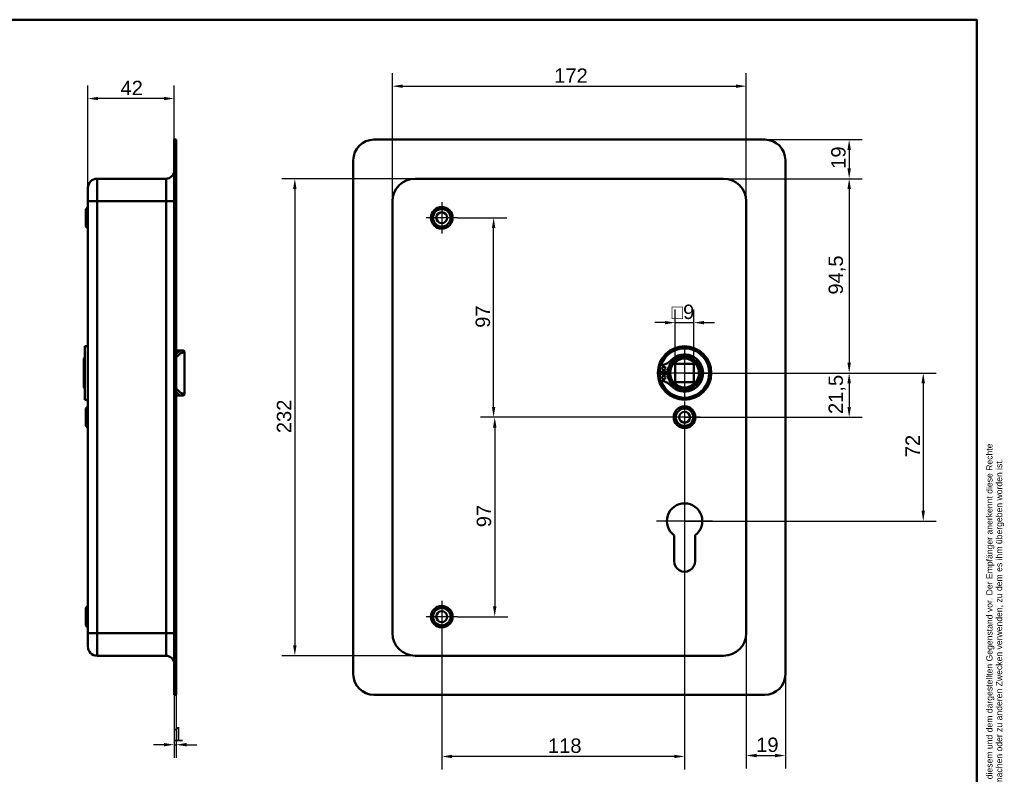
# Model space of a CAD drawing. Header units: millimetres. Extents: x 20 to 833, y 20 to 574.
# Tile 4 of 4: x 355 to 833, y 207 to 574. Entities that reach past the tile are written whole.
import ezdxf
from ezdxf.enums import TextEntityAlignment as Align

# ---------------------------------------------------------------- set-up
doc = ezdxf.new("R2010")
doc.units = ezdxf.units.MM
doc.header["$LTSCALE"] = 2
for name, color, linetype, lineweight in [('Bemaßungen(DIN)', 7, 'Continuous', 25), ('Mittelpunktmarkierung(DIN)', 7, 'Continuous', 25), ('Sichtbare Kanten(DIN)', 7, 'Continuous', 50), ('Sichtbare tangentiale Kanten(DIN)', 7, 'Continuous', 50), ('Skizziergeometrie(DIN)', 7, 'Continuous', 50), ('Skizzierlinie(DIN)', 7, 'Continuous', 25), ('Symbole(DIN)', 7, 'Continuous', 25)]:
    doc.layers.add(name, color=color, linetype=linetype, lineweight=lineweight)
doc.styles.add('Aktuell-DIN', font='arial.ttf')
doc.styles.add('STANDARD-DIN~0', font='arial.ttf')
doc.styles.add('Textstil10', font='arial.ttf')
doc.styles.add('Textstil41', font='arial.ttf', dxfattribs={"width": 0.8})
doc.styles.add('Textstil83', font='arial.ttf', dxfattribs={"width": 0.8})
doc.dimstyles.new('CAD-LAN', dxfattribs={"dimscale": 2, "dimtxt": 3.5, "dimasz": 2.5, "dimexe": 3.175, "dimexo": 0, "dimgap": 0.8, "dimtad": 1, "dimrnd": 1e-08, "dimtxsty": 'STANDARD-DIN~0', "dimcen": 0.09, "dimdle": 10, "dimclrd": 250, "dimclre": 250, "dimclrt": 250, "dimadec": 0, "dimazin": 2, "dimtfac": 1, "dimtmove": 0, "dimatfit": 3, "dimfxl": 1, "dimtolj": 1, "dimtzin": 0, "dimlwd": 25, "dimlwe": 25, "dimarcsym": 0})

# ---------------------------------------------------------------- blocks, each defined once
blk = doc.blocks.new('Ränder Standardrahmen')
at = {"layer": 'Skizziergeometrie(DIN)', "flags": 128}
blk.add_lwpolyline([(10, 10), (10, 287), (410, 287), (410, 10), (10, 10)], dxfattribs=at)
blk = doc.blocks.new('Schriftfelder Heusser')
at = {"layer": 'Skizziergeometrie(DIN)'}
for p, q in [((101, 229.92), (101, 236.92)), ((101, 236.92), (291, 236.92)), ((111, 229.92), (111, 236.92)), ((123, 229.92), (123, 236.92)), ((232, 229.92), (232, 236.92)), ((256, 229.92), (256, 236.92)), ((291, 236.92), (291, 229.92)), ((101, 191.42), (101, 229.92)), ((101, 229.92), (291, 229.92)), ((111, 229.92), (111, 221.42)), ((123, 229.92), (123, 221.42)), ((232, 229.92), (232, 221.42)), ((256, 229.92), (256, 221.42)), ((291, 229.92), (291, 191.42)), ((101, 221.42), (291, 221.42)), ((150, 221.42), (150, 204.42)), ((198.85, 221.42), (198.85, 204.42)), ((216.35, 221.42), (216.35, 204.42)), ((238.35, 221.42), (238.35, 204.42)), ((278, 221.42), (278, 191.42)), ((278, 208.67), (291, 208.67)), ((101, 204.42), (291, 204.42)), ((142, 204.42), (142, 191.42)), ((236, 204.42), (236, 191.42)), ((278, 200.17), (291, 200.17)), ((291, 191.42), (101, 191.42))]:
    blk.add_line(p, q, dxfattribs=at)
at = {"layer": 'Skizzierlinie(DIN)'}
for p, q in [((113.5, 221.42), (113.5, 204.42)), ((118, 221.42), (118, 204.42)), ((162.35, 221.42), (162.35, 204.42)), ((166.85, 221.42), (166.85, 204.42)), ((113.5, 217.17), (150, 217.17)), ((162.35, 217.17), (278, 217.17)), ((113.5, 212.92), (150, 212.92)), ((162.35, 212.92), (278, 212.92)), ((113.5, 208.67), (150, 208.67)), ((162.35, 208.67), (278, 208.67))]:
    blk.add_line(p, q, dxfattribs=at)
for centre in [(115.75, 219.25), (164.6, 219.25), (115.75, 215.04), (164.6, 215.04), (115.75, 210.79), (164.6, 210.79), (115.75, 206.54), (164.6, 206.54)]:
    blk.add_circle(centre, 1.75, dxfattribs=at)
at = {"layer": 'Symbole(DIN)', "color": 7, "insert": (293.33, 191.7), "char_height": 1.5, "width": 182.3003, "attachment_point": 1, "rotation": 90, "line_spacing_factor": 0.944221, "style": 'Aktuell-DIN'}
blk.add_mtext('\\fArial|b0|i0;\\H1.5000;Die Schlossfabrik Heusser AG ist Eigentümerin dieses Dokumentes und behält sich alle Rechte an diesem und dem dargestellten Gegenstand vor. Der Empfänger anerkennt diese Rechte\\Pund wird das Dokument nicht ohne schriftliche Ermächtigung der Eigentümerin Dritten zugänglich machen oder zu anderen Zwecken verwenden, zu dem es ihm übergeben worden ist.\\P ', dxfattribs=at)
at = {"layer": 'Symbole(DIN)', "color": 179, "true_color": 0x262659, "style": 'Aktuell-DIN'}
for s, insert, char_height, attachment_point in [('Material', (265.02, 225.62), 2.489, 5), ('Pos.', (106, 227), 2.489, 2), ('Menge', (117, 227), 2.489, 2), ('Benennung', (125.81, 225.38), 2.489, 4), ('B-Nummer', (234.74, 225.62), 2.489, 4), ('\\fArial|b0|i0;Gezeichnet', (200.05, 219.23), 2, 4), ('\\fArial|b0|i0;a', (115.81, 219.53), 2, 5), ('\\fArial|b0|i0;e', (164.54, 219.53), 2, 5), ('\\fArial|b0|i0;b', (115.75, 215), 2, 5), ('\\fArial|b0|i0;f', (164.55, 215.06), 2, 5), ('\\fArial|b0|i0;Freigegeben', (199.92, 216), 2, 1), ('\\fArial|b0|i0;c', (115.75, 211.01), 2, 5), ('\\fArial|b0|i0;g', (164.63, 211.05), 2, 5), ('\\fArial|b0|i0;Projekt', (200, 211.98), 2, 1), ('\\fArial|b0|i0;d', (115.76, 206.55), 2, 5), ('\\fArial|b0|i0;h', (164.55, 206.57), 2, 5), ('\\fArial|b0|i0;CAD-Nr.', (200, 207.5), 2, 1), ('\\fArial|b0|i0;\\H2.0000;Massstab', (284.39, 206.37), 2, 5), ('\\fArial|b0|i0;\\H2.0000;Baugruppe', (143.1, 203.73), 2, 1), ('\\fArial|b0|i0;Zeichnungs-Nr.', (237, 203.5), 2, 1), ('\\fArial|b0|i0;\\H2.5000;4853 Murgenthal', (113.33, 192.46), 2.5, 7)]:
    blk.add_mtext(s, dxfattribs=dict(at, insert=insert, char_height=char_height, attachment_point=attachment_point))
at = {"layer": 'Symbole(DIN)', "color": 179, "true_color": 0x262659, "attachment_point": 5, "style": 'Aktuell-DIN'}
for s, insert, char_height, width in [('Änd.', (107.21, 213), 2.489, 12.3494), ('Änd.', (156.12, 212.76), 2.489, 12.3494), ('\\fArial|b0|i0;Änderung', (284.51, 202.33), 2, 12.1143)]:
    blk.add_mtext(s, dxfattribs=dict(at, insert=insert, char_height=char_height, width=width))
at = {"layer": 'Symbole(DIN)', "color": 7, "insert": (143.1, 196.62), "char_height": 4.5, "width": 90.18, "attachment_point": 4, "style": 'Aktuell-DIN'}
blk.add_mtext('\\fArial|b0|i0;\\W0.90;\\H4.5000;Heusser-Muschel Serie 6  EN179', dxfattribs=at)
at = {"layer": 'Symbole(DIN)', "color": 179, "true_color": 0x262659, "style": 'Textstil10'}
blk.add_attdef('ERSTELLUNGSDATUM_001', (217.04, 218.29), '', height=2, dxfattribs=at)
at = {"layer": 'Symbole(DIN)', "color": 179, "true_color": 0x262659}
for tag, height, style, p in [('AUTOR', 2.49, 'Aktuell-DIN', (240.03, 219.26)), ('KONTROLLDATUM', 2, 'Textstil10', (217.42, 215.04)), ('KONTROLLIERT_VON', 2, 'Textstil10', (239.98, 215.05))]:
    blk.add_attdef(tag, text='', height=height, dxfattribs=dict(at, style=style)).set_placement(p, align=Align.MIDDLE_LEFT)
at = {"layer": 'Symbole(DIN)', "color": 7, "style": 'Textstil83', "width": 0.8}
blk.add_attdef('Anfänglicher_Ansichtsmaßstab_001', (281.57, 213.34), '', height=2.3, dxfattribs=at)
at = {"layer": 'Symbole(DIN)', "color": 179, "true_color": 0x262659, "style": 'Textstil10'}
blk.add_attdef('PROJEKT', text='', height=2, dxfattribs=at).set_placement((217.77, 209.72), align=Align.BOTTOM_LEFT)
at = {"layer": 'Symbole(DIN)', "color": 7, "style": 'Textstil41', "width": 0.8}
blk.add_attdef('STATUS', text='', height=5, dxfattribs=at).set_placement((284.53, 195.86), align=Align.MIDDLE_CENTER)
blk = doc.blocks.new('*D8')
at = {"layer": 'Bemaßungen(DIN)', "color": 250, "linetype": 'Continuous', "lineweight": 25, "true_color": 0x3f3f3f, "transparency": 16777216}
for p, q in [((697.01, 496.66), (764.36, 496.66)), ((758.01, 491.66), (758.01, 407.16)), ((678.01, 402.16), (764.36, 402.16))]:
    blk.add_line(p, q, dxfattribs=at)
at = {"layer": 'Bemaßungen(DIN)', "color": 250, "linetype": 'Continuous', "true_color": 0x3f3f3f, "transparency": 16777216}
for points in [[(757.17, 491.66), (758.84, 491.66), (758.01, 496.66)], [(757.17, 407.16), (758.84, 407.16), (758.01, 402.16)]]:
    blk.add_solid(points, dxfattribs=at)
at = {"layer": 'Defpoints', "color": 0, "linetype": 'Continuous', "transparency": 16777216}
for p in [(697.01, 496.66), (678.01, 402.16), (758.01, 402.16)]:
    blk.add_point(p, dxfattribs=at)
at = {"layer": 'Bemaßungen(DIN)', "color": 250, "linetype": 'Continuous', "lineweight": 25, "true_color": 0x3f3f3f, "transparency": 16777216, "insert": (747.99, 440.29), "char_height": 7, "attachment_point": 1, "rotation": 90, "style": 'STANDARD-DIN~0'}
blk.add_mtext('\\A1;94,5', dxfattribs=at)
blk = doc.blocks.new('*D9')
at = {"layer": 'Bemaßungen(DIN)', "color": 250, "linetype": 'Continuous', "lineweight": 25, "true_color": 0x3f3f3f, "transparency": 16777216}
for p, q in [((678.01, 402.16), (764.36, 402.16)), ((758.01, 397.16), (758.01, 385.66)), ((678.01, 380.66), (764.36, 380.66))]:
    blk.add_line(p, q, dxfattribs=at)
at = {"layer": 'Bemaßungen(DIN)', "color": 250, "linetype": 'Continuous', "true_color": 0x3f3f3f, "transparency": 16777216}
for points in [[(757.17, 397.16), (758.84, 397.16), (758.01, 402.16)], [(757.17, 385.66), (758.84, 385.66), (758.01, 380.66)]]:
    blk.add_solid(points, dxfattribs=at)
at = {"layer": 'Defpoints', "color": 0, "linetype": 'Continuous', "transparency": 16777216}
for p in [(678.01, 402.16), (678.01, 380.66), (758.01, 380.66)]:
    blk.add_point(p, dxfattribs=at)
at = {"layer": 'Bemaßungen(DIN)', "color": 250, "linetype": 'Continuous', "lineweight": 25, "true_color": 0x3f3f3f, "transparency": 16777216, "insert": (747.99, 382.23), "char_height": 7, "attachment_point": 1, "rotation": 90, "style": 'STANDARD-DIN~0'}
blk.add_mtext('\\A1;21,5', dxfattribs=at)
blk = doc.blocks.new('*D10')
at = {"layer": 'Bemaßungen(DIN)', "color": 250, "linetype": 'Continuous', "lineweight": 25, "true_color": 0x3f3f3f, "transparency": 16777216}
for p, q in [((678.01, 402.16), (800.36, 402.16)), ((794.01, 397.16), (794.01, 335.16)), ((678.01, 330.16), (800.36, 330.16))]:
    blk.add_line(p, q, dxfattribs=at)
at = {"layer": 'Bemaßungen(DIN)', "color": 250, "linetype": 'Continuous', "true_color": 0x3f3f3f, "transparency": 16777216}
for points in [[(793.17, 397.16), (794.84, 397.16), (794.01, 402.16)], [(793.17, 335.16), (794.84, 335.16), (794.01, 330.16)]]:
    blk.add_solid(points, dxfattribs=at)
at = {"layer": 'Defpoints', "color": 0, "linetype": 'Continuous', "transparency": 16777216}
for p in [(678.01, 402.16), (678.01, 330.16), (794.01, 330.16)]:
    blk.add_point(p, dxfattribs=at)
at = {"layer": 'Bemaßungen(DIN)', "color": 250, "linetype": 'Continuous', "lineweight": 25, "true_color": 0x3f3f3f, "transparency": 16777216, "insert": (785.38, 361.21), "char_height": 7, "attachment_point": 1, "rotation": 90, "style": 'STANDARD-DIN~0'}
blk.add_mtext('\\A1;72', dxfattribs=at)
blk = doc.blocks.new('*D11')
at = {"layer": 'Bemaßungen(DIN)', "color": 250, "linetype": 'Continuous', "lineweight": 25, "true_color": 0x3f3f3f, "transparency": 16777216}
for p, q in [((536.01, 485.66), (536.01, 548.01)), ((708.01, 485.66), (708.01, 548.01)), ((541.01, 541.66), (703.01, 541.66))]:
    blk.add_line(p, q, dxfattribs=at)
at = {"layer": 'Bemaßungen(DIN)', "color": 250, "linetype": 'Continuous', "true_color": 0x3f3f3f, "transparency": 16777216}
for points in [[(541.01, 542.49), (541.01, 540.83), (536.01, 541.66)], [(703.01, 542.49), (703.01, 540.83), (708.01, 541.66)]]:
    blk.add_solid(points, dxfattribs=at)
at = {"layer": 'Defpoints', "color": 0, "linetype": 'Continuous', "transparency": 16777216}
for p in [(708.01, 541.66), (536.01, 485.66), (708.01, 485.66)]:
    blk.add_point(p, dxfattribs=at)
at = {"layer": 'Bemaßungen(DIN)', "color": 250, "linetype": 'Continuous', "lineweight": 25, "true_color": 0x3f3f3f, "transparency": 16777216, "insert": (614.64, 550.29), "char_height": 7, "attachment_point": 1, "style": 'STANDARD-DIN~0'}
blk.add_mtext('\\A1;172', dxfattribs=at)
blk = doc.blocks.new('*D12')
at = {"layer": 'Bemaßungen(DIN)', "color": 250, "linetype": 'Continuous', "lineweight": 25, "true_color": 0x3f3f3f, "transparency": 16777216}
for p, q in [((547.01, 496.66), (482.23, 496.66)), ((488.58, 491.66), (488.58, 269.66)), ((547.01, 264.66), (482.23, 264.66))]:
    blk.add_line(p, q, dxfattribs=at)
at = {"layer": 'Bemaßungen(DIN)', "color": 250, "linetype": 'Continuous', "true_color": 0x3f3f3f, "transparency": 16777216}
for points in [[(487.75, 491.66), (489.41, 491.66), (488.58, 496.66)], [(487.75, 269.66), (489.41, 269.66), (488.58, 264.66)]]:
    blk.add_solid(points, dxfattribs=at)
at = {"layer": 'Defpoints', "color": 0, "linetype": 'Continuous', "transparency": 16777216}
for p in [(547.01, 496.66), (488.58, 264.66), (547.01, 264.66)]:
    blk.add_point(p, dxfattribs=at)
at = {"layer": 'Bemaßungen(DIN)', "color": 250, "linetype": 'Continuous', "lineweight": 25, "true_color": 0x3f3f3f, "transparency": 16777216, "insert": (479.83, 372.9), "char_height": 7, "attachment_point": 1, "rotation": 90, "style": 'STANDARD-DIN~0'}
blk.add_mtext('\\A1;232', dxfattribs=at)
blk = doc.blocks.new('*D13')
at = {"layer": 'Bemaßungen(DIN)', "color": 250, "linetype": 'Continuous', "lineweight": 25, "true_color": 0x3f3f3f, "transparency": 16777216}
for p, q in [((567.66, 477.66), (591.55, 477.66)), ((585.2, 385.66), (585.2, 472.66)), ((670.36, 380.66), (578.85, 380.66))]:
    blk.add_line(p, q, dxfattribs=at)
at = {"layer": 'Bemaßungen(DIN)', "color": 250, "linetype": 'Continuous', "true_color": 0x3f3f3f, "transparency": 16777216}
for points in [[(584.37, 472.66), (586.03, 472.66), (585.2, 477.66)], [(584.37, 385.66), (586.03, 385.66), (585.2, 380.66)]]:
    blk.add_solid(points, dxfattribs=at)
at = {"layer": 'Defpoints', "color": 0, "linetype": 'Continuous', "transparency": 16777216}
for p in [(567.66, 477.66), (585.2, 477.66), (670.36, 380.66)]:
    blk.add_point(p, dxfattribs=at)
at = {"layer": 'Bemaßungen(DIN)', "color": 250, "linetype": 'Continuous', "lineweight": 25, "true_color": 0x3f3f3f, "transparency": 16777216, "insert": (576.45, 424.15), "char_height": 7, "attachment_point": 1, "rotation": 90, "style": 'STANDARD-DIN~0'}
blk.add_mtext('\\A1;97', dxfattribs=at)
blk = doc.blocks.new('*D14')
at = {"layer": 'Bemaßungen(DIN)', "color": 250, "linetype": 'Continuous', "lineweight": 25, "true_color": 0x3f3f3f, "transparency": 16777216}
for p, q in [((678.01, 380.66), (579.39, 380.66)), ((585.74, 375.66), (585.74, 288.66)), ((567.66, 283.66), (592.09, 283.66))]:
    blk.add_line(p, q, dxfattribs=at)
at = {"layer": 'Bemaßungen(DIN)', "color": 250, "linetype": 'Continuous', "true_color": 0x3f3f3f, "transparency": 16777216}
for points in [[(584.91, 375.66), (586.58, 375.66), (585.74, 380.66)], [(584.91, 288.66), (586.58, 288.66), (585.74, 283.66)]]:
    blk.add_solid(points, dxfattribs=at)
at = {"layer": 'Defpoints', "color": 0, "linetype": 'Continuous', "transparency": 16777216}
for p in [(678.01, 380.66), (567.66, 283.66), (585.74, 283.66)]:
    blk.add_point(p, dxfattribs=at)
at = {"layer": 'Bemaßungen(DIN)', "color": 250, "linetype": 'Continuous', "lineweight": 25, "true_color": 0x3f3f3f, "transparency": 16777216, "insert": (576.99, 327.15), "char_height": 7, "attachment_point": 1, "rotation": 90, "style": 'STANDARD-DIN~0'}
blk.add_mtext('\\A1;97', dxfattribs=at)
blk = doc.blocks.new('*D15')
at = {"layer": 'Bemaßungen(DIN)', "color": 250, "linetype": 'Continuous', "lineweight": 25, "true_color": 0x3f3f3f, "transparency": 16777216}
for p, q in [((678.01, 373.01), (678.01, 209.31)), ((560.01, 276.01), (560.01, 209.31)), ((673.01, 215.66), (565.01, 215.66))]:
    blk.add_line(p, q, dxfattribs=at)
at = {"layer": 'Bemaßungen(DIN)', "color": 250, "linetype": 'Continuous', "true_color": 0x3f3f3f, "transparency": 16777216}
for points in [[(565.01, 216.49), (565.01, 214.83), (560.01, 215.66)], [(673.01, 216.49), (673.01, 214.83), (678.01, 215.66)]]:
    blk.add_solid(points, dxfattribs=at)
at = {"layer": 'Defpoints', "color": 0, "linetype": 'Continuous', "transparency": 16777216}
for p in [(678.01, 373.01), (560.01, 276.01), (560.01, 215.66)]:
    blk.add_point(p, dxfattribs=at)
at = {"layer": 'Bemaßungen(DIN)', "color": 250, "linetype": 'Continuous', "lineweight": 25, "true_color": 0x3f3f3f, "transparency": 16777216, "insert": (611.6, 224.41), "char_height": 7, "attachment_point": 1, "style": 'STANDARD-DIN~0'}
blk.add_mtext('\\A1;118', dxfattribs=at)
blk = doc.blocks.new('*D16')
at = {"layer": 'Bemaßungen(DIN)', "color": 250, "linetype": 'Continuous', "lineweight": 25, "true_color": 0x3f3f3f, "transparency": 16777216}
for p, q in [((708.01, 275.66), (708.01, 209.78)), ((727.01, 255.66), (727.01, 209.78)), ((713.01, 216.13), (722.01, 216.13))]:
    blk.add_line(p, q, dxfattribs=at)
at = {"layer": 'Bemaßungen(DIN)', "color": 250, "linetype": 'Continuous', "true_color": 0x3f3f3f, "transparency": 16777216}
for points in [[(713.01, 216.96), (713.01, 215.29), (708.01, 216.13)], [(722.01, 216.96), (722.01, 215.29), (727.01, 216.13)]]:
    blk.add_solid(points, dxfattribs=at)
at = {"layer": 'Defpoints', "color": 0, "linetype": 'Continuous', "transparency": 16777216}
for p in [(708.01, 275.66), (727.01, 255.66), (727.01, 216.13)]:
    blk.add_point(p, dxfattribs=at)
at = {"layer": 'Bemaßungen(DIN)', "color": 250, "linetype": 'Continuous', "lineweight": 25, "true_color": 0x3f3f3f, "transparency": 16777216, "insert": (712.82, 224.87), "char_height": 7, "attachment_point": 1, "style": 'STANDARD-DIN~0'}
blk.add_mtext('\\A1;19', dxfattribs=at)
blk = doc.blocks.new('*D17')
at = {"layer": 'Bemaßungen(DIN)', "color": 250, "linetype": 'Continuous', "lineweight": 25, "true_color": 0x3f3f3f, "transparency": 16777216}
for p, q in [((717.01, 515.66), (764.36, 515.66)), ((758.01, 510.66), (758.01, 501.66)), ((697.01, 496.66), (764.36, 496.66))]:
    blk.add_line(p, q, dxfattribs=at)
at = {"layer": 'Bemaßungen(DIN)', "color": 250, "linetype": 'Continuous', "true_color": 0x3f3f3f, "transparency": 16777216}
for points in [[(757.17, 510.66), (758.84, 510.66), (758.01, 515.66)], [(757.17, 501.66), (758.84, 501.66), (758.01, 496.66)]]:
    blk.add_solid(points, dxfattribs=at)
at = {"layer": 'Defpoints', "color": 0, "linetype": 'Continuous', "transparency": 16777216}
for p in [(717.01, 515.66), (697.01, 496.66), (758.01, 496.66)]:
    blk.add_point(p, dxfattribs=at)
at = {"layer": 'Bemaßungen(DIN)', "color": 250, "linetype": 'Continuous', "lineweight": 25, "true_color": 0x3f3f3f, "transparency": 16777216, "insert": (749.26, 501.47), "char_height": 7, "attachment_point": 1, "rotation": 90, "style": 'STANDARD-DIN~0'}
blk.add_mtext('\\A1;19', dxfattribs=at)
blk = doc.blocks.new('*D18')
at = {"layer": 'Bemaßungen(DIN)', "color": 250, "linetype": 'Continuous', "lineweight": 25, "true_color": 0x3f3f3f, "transparency": 16777216}
for p, q in [((673.51, 406.66), (673.51, 433.01)), ((682.51, 406.66), (682.51, 433.01)), ((668.51, 426.66), (663.51, 426.66)), ((673.51, 426.66), (682.51, 426.66)), ((687.51, 426.66), (692.51, 426.66))]:
    blk.add_line(p, q, dxfattribs=at)
at = {"layer": 'Bemaßungen(DIN)', "color": 250, "linetype": 'Continuous', "true_color": 0x3f3f3f, "transparency": 16777216}
for points in [[(668.51, 427.49), (668.51, 425.83), (673.51, 426.66)], [(687.51, 427.49), (687.51, 425.83), (682.51, 426.66)]]:
    blk.add_solid(points, dxfattribs=at)
at = {"layer": 'Defpoints', "color": 0, "linetype": 'Continuous', "transparency": 16777216}
for p in [(682.51, 426.66), (673.51, 406.66), (682.51, 406.66)]:
    blk.add_point(p, dxfattribs=at)
at = {"layer": 'Bemaßungen(DIN)', "color": 250, "linetype": 'Continuous', "lineweight": 25, "true_color": 0x3f3f3f, "transparency": 16777216, "insert": (671.63, 435.41), "char_height": 7, "attachment_point": 1, "style": 'STANDARD-DIN~0'}
blk.add_mtext('\\A1;\\fAIGDT|b0|i0;\\H7.0000;o\\fArial|b0|i0;\\H7.0000;9', dxfattribs=at)
blk = doc.blocks.new('*D19')
at = {"layer": 'Bemaßungen(DIN)', "color": 250, "linetype": 'Continuous', "lineweight": 25, "true_color": 0x3f3f3f, "transparency": 16777216}
for p, q in [((387.97, 492.16), (387.97, 542.01)), ((429.97, 515.66), (429.97, 542.01)), ((424.97, 535.66), (392.97, 535.66))]:
    blk.add_line(p, q, dxfattribs=at)
at = {"layer": 'Bemaßungen(DIN)', "color": 250, "linetype": 'Continuous', "true_color": 0x3f3f3f, "transparency": 16777216}
for points in [[(392.97, 536.49), (392.97, 534.83), (387.97, 535.66)], [(424.97, 536.49), (424.97, 534.83), (429.97, 535.66)]]:
    blk.add_solid(points, dxfattribs=at)
at = {"layer": 'Defpoints', "color": 0, "linetype": 'Continuous', "transparency": 16777216}
for p in [(387.97, 535.66), (429.97, 515.66), (387.97, 492.16)]:
    blk.add_point(p, dxfattribs=at)
at = {"layer": 'Bemaßungen(DIN)', "color": 250, "linetype": 'Continuous', "lineweight": 25, "true_color": 0x3f3f3f, "transparency": 16777216, "insert": (403.85, 544.29), "char_height": 7, "attachment_point": 1, "style": 'STANDARD-DIN~0'}
blk.add_mtext('\\A1;42', dxfattribs=at)
blk = doc.blocks.new('*D20')
at = {"layer": 'Bemaßungen(DIN)', "color": 250, "linetype": 'Continuous', "lineweight": 25, "true_color": 0x3f3f3f, "transparency": 16777216}
for p, q in [((429.97, 245.66), (429.97, 215.05)), ((430.97, 245.66), (430.97, 215.05)), ((424.97, 221.4), (419.97, 221.4)), ((429.97, 221.4), (430.97, 221.4)), ((435.97, 221.4), (440.97, 221.4))]:
    blk.add_line(p, q, dxfattribs=at)
at = {"layer": 'Bemaßungen(DIN)', "color": 250, "linetype": 'Continuous', "true_color": 0x3f3f3f, "transparency": 16777216}
for points in [[(424.97, 222.23), (424.97, 220.56), (429.97, 221.4)], [(435.97, 222.23), (435.97, 220.56), (430.97, 221.4)]]:
    blk.add_solid(points, dxfattribs=at)
at = {"layer": 'Defpoints', "color": 0, "linetype": 'Continuous', "transparency": 16777216}
for p in [(429.97, 245.66), (430.97, 245.66), (430.97, 221.4)]:
    blk.add_point(p, dxfattribs=at)
at = {"layer": 'Bemaßungen(DIN)', "color": 250, "linetype": 'Continuous', "lineweight": 25, "true_color": 0x3f3f3f, "transparency": 16777216, "insert": (429.18, 230.03), "char_height": 7, "attachment_point": 1, "style": 'STANDARD-DIN~0'}
blk.add_mtext('\\A1;1', dxfattribs=at)

msp = doc.modelspace()

# ---------------------------------------------------------------- linework, layer by layer
at = {"layer": 'Mittelpunktmarkierung(DIN)', "linetype": 'Continuous'}
for p, q in [((560.007, 485.309), (560.007, 470.009)), ((567.657, 477.659), (552.357, 477.659)), ((678.007, 414.159), (678.007, 390.159)), ((690.007, 402.159), (666.007, 402.159)), ((678.007, 388.309), (678.007, 373.009)), ((685.657, 380.659), (670.357, 380.659)), ((678.007, 343.759), (678.007, 320.159)), ((691.607, 330.159), (664.407, 330.159)), ((560.007, 291.309), (560.007, 276.009)), ((567.657, 283.659), (552.357, 283.659))]:
    msp.add_line(p, q, dxfattribs=at)
at = {"layer": 'Sichtbare Kanten(DIN)'}
for p, q in [((429.973, 505.659), (429.973, 515.659)), ((430.973, 515.659), (429.973, 515.659)), ((430.973, 515.659), (430.973, 505.659)), ((527.007, 515.659), (717.007, 515.659)), ((429.973, 505.659), (429.973, 255.659)), ((430.973, 505.659), (430.973, 255.659)), ((517.007, 255.659), (517.007, 505.659)), ((727.007, 505.659), (727.007, 255.659)), ((425.973, 496.659), (392.473, 496.659)), ((697.007, 496.659), (547.007, 496.659)), ((387.973, 485.659), (387.973, 492.159)), ((387.973, 485.659), (387.973, 275.659)), ((536.007, 485.659), (536.007, 275.659)), ((708.007, 275.659), (708.007, 485.659)), ((386.973, 481.909), (387.973, 482.909)), ((386.973, 473.409), (386.973, 481.909)), ((386.973, 473.409), (387.973, 472.409)), ((386.473, 415.159), (386.473, 389.159)), ((386.473, 415.159), (387.973, 415.159)), ((430.973, 413.159), (433.304, 413.159)), ((433.304, 413.159), (433.973, 413.159)), ((434.973, 392.159), (434.973, 412.159)), ((385.973, 409.159), (386.473, 409.659)), ((385.973, 395.159), (385.973, 409.159)), ((666.048, 402.776), (666.048, 405.8)), ((669.748, 402.776), (666.048, 402.776)), ((673.507, 397.659), (673.507, 406.659)), ((673.507, 406.659), (682.507, 406.659)), ((682.507, 406.659), (682.507, 397.659)), ((666.048, 401.543), (669.748, 401.543)), ((666.048, 398.519), (666.048, 401.543)), ((682.507, 397.659), (673.507, 397.659)), ((385.973, 395.159), (386.473, 394.659)), ((386.473, 389.159), (387.973, 389.159)), ((430.973, 391.159), (433.304, 391.159)), ((433.973, 391.159), (433.304, 391.159)), ((386.973, 384.909), (387.973, 385.909)), ((386.973, 376.409), (386.973, 384.909)), ((386.973, 376.409), (387.973, 375.409)), ((672.907, 310.654), (672.949, 323.203)), ((683.087, 323.22), (683.107, 310.645)), ((386.973, 287.909), (387.973, 288.909)), ((386.973, 279.409), (386.973, 287.909)), ((386.973, 279.409), (387.973, 278.409)), ((387.973, 269.159), (387.973, 275.659)), ((425.973, 264.659), (392.473, 264.659)), ((547.007, 264.659), (697.007, 264.659)), ((429.973, 245.659), (429.973, 255.659)), ((430.973, 255.659), (430.973, 245.659)), ((429.973, 245.659), (430.973, 245.659)), ((717.007, 245.659), (527.007, 245.659))]:
    msp.add_line(p, q, dxfattribs=at)
for centre, radius in [((560.007, 477.659), 5.25), ((560.007, 477.659), 4.25), ((560.007, 477.659), 2.65), ((678.007, 402.159), 13), ((678.007, 402.159), 12.5), ((678.007, 402.159), 8), ((678.007, 402.159), 7), ((667.898, 404.391), 0.85), ((667.898, 399.928), 0.85), ((678.007, 380.659), 5.25), ((678.007, 380.659), 4.25), ((678.007, 380.659), 2.65), ((560.007, 283.659), 5.25), ((560.007, 283.659), 4.25), ((560.007, 283.659), 2.65)]:
    msp.add_circle(centre, radius, dxfattribs=at)
for centre, radius, start, end in [((527.007, 505.659), 10, 90, 180), ((717.007, 505.659), 10, 0, 90), ((425.973, 500.659), 4, 270, 0), ((392.473, 492.159), 4.5, 90, 180), ((547.007, 485.659), 11, 90, 180), ((697.007, 485.659), 11, 0, 90), ((433.973, 412.159), 1, 0, 90), ((678.007, 402.159), 12, 198.17213, 161.82787), ((665.308, 414.482), 8.678, 274.96705, 315.8591), ((677.273, 402.159), 7.55, 125.6871, 175.31499), ((678.007, 402.159), 9.017, 224.1409, 135.8591), ((678.007, 402.159), 12, 175.21102, 184.78898), ((678.007, 402.159), 9, 176.0711, 183.9289), ((678.007, 402.159), 8.2, 153.63056, 206.36944), ((665.308, 389.836), 8.678, 44.1409, 85.03295), ((677.273, 402.159), 7.55, 184.68501, 234.3129), ((433.973, 392.159), 1, 270, 0), ((678.007, 330.159), 8.6, 306.20625, 233.98041), ((678.007, 310.636), 5.1, 179.80533, 0.09125), ((547.007, 275.659), 11, 180, 270), ((697.007, 275.659), 11, 270, 0), ((392.473, 269.159), 4.5, 180, 270), ((425.973, 260.659), 4, 0, 90), ((527.007, 255.659), 10, 180, 270), ((717.007, 255.659), 10, 270, 0)]:
    msp.add_arc(centre, radius, start, end, dxfattribs=at)
at = {"layer": 'Sichtbare tangentiale Kanten(DIN)'}
for p, q in [((429.973, 505.659), (430.973, 505.659)), ((392.473, 496.659), (392.473, 485.659)), ((425.973, 485.659), (425.973, 496.659)), ((392.473, 485.659), (387.973, 485.659)), ((392.473, 275.659), (392.473, 485.659)), ((425.973, 485.659), (392.473, 485.659)), ((425.973, 485.659), (425.973, 275.659)), ((425.973, 485.659), (429.973, 485.659)), ((434.973, 412.159), (434.268, 412.159)), ((434.268, 392.159), (434.973, 392.159)), ((392.473, 275.659), (387.973, 275.659)), ((392.473, 275.659), (392.473, 264.659)), ((425.973, 275.659), (392.473, 275.659)), ((425.973, 264.659), (425.973, 275.659)), ((425.973, 275.659), (429.973, 275.659)), ((430.973, 255.659), (429.973, 255.659))]:
    msp.add_line(p, q, dxfattribs=at)
for centre, major_axis, start_param, end_param in [((433.304, 412.159), (0, 1), 4.712389, 6.2831853), ((433.304, 392.159), (0, -1), 0, 1.5707963)]:
    msp.add_ellipse(centre, major_axis=major_axis, ratio=0.9647528, start_param=start_param, end_param=end_param, dxfattribs=at)
for points, knots in [([(433.304, 413.159), (433.089, 413.159), (432.553, 412.952), (431.701, 412.263), (431.147, 411.709), (430.973, 411.524)], [-3.42613344, -3.42613344, -3.42613344, -3.42613344, -3.18140962, -2.9366858, -2.82744458, -2.82744458, -2.82744458, -2.82744458]), ([(430.973, 409.842), (431.451, 410.348), (431.918, 410.783), (432.354, 411.139), (432.745, 411.459), (433.111, 411.715), (433.435, 411.89), (433.76, 412.065), (434.042, 412.159), (434.268, 412.159)], [2.66451552, 2.66451552, 2.66451552, 2.66451552, 2.9366858, 2.9366858, 2.9366858, 3.18140962, 3.18140962, 3.18140962, 3.42613344, 3.42613344, 3.42613344, 3.42613344]), ([(434.268, 392.159), (434.042, 392.159), (433.76, 392.253), (433.436, 392.428), (433.112, 392.604), (432.746, 392.859), (432.353, 393.18), (431.919, 393.535), (431.45, 393.97), (430.973, 394.474)], [0, 0, 0, 0, 0.24472382, 0.24472382, 0.24472382, 0.48944763, 0.48944763, 0.48944763, 0.76037628, 0.76037628, 0.76037628, 0.76037628]), ([(430.973, 392.794), (431.148, 392.61), (431.703, 392.055), (432.552, 391.366), (433.089, 391.159), (433.304, 391.159)], [-0.5981415, -0.5981415, -0.5981415, -0.5981415, -0.48944763, -0.24472382, 0, 0, 0, 0])]:
    msp.add_open_spline(points, degree=3, knots=knots, dxfattribs=at)

# ---------------------------------------------------------------- block references
at = {"xscale": 2, "yscale": 2, "zscale": 2}
msp.add_blockref('Ränder Standardrahmen', (0, 0), dxfattribs=at)
msp.add_blockref('Schriftfelder Heusser', (238, -362.833), dxfattribs=at).add_auto_attribs({'ERSTELLUNGSDATUM_001': '11.12.2020', 'Anfänglicher_Ansichtsmaßstab_001': '1 : 2'})

# ---------------------------------------------------------------- dimensions: what is measured, and where the dimension line sits
at = {"layer": 'Bemaßungen(DIN)', "color": 250, "linetype": 'Continuous', "lineweight": 25, "true_color": 0x3f3f3f}
for base, p1, p2, angle, override, picture, middle in [((708.007, 541.659), (536.007, 485.659), (708.007, 485.659), 180, {"dimgap": 0.8, "dimdec": 2, "dimtol": 0, "dimlim": 0, "dimtp": 0, "dimtm": 0, "dimtdec": 2, "dimtofl": 0, "dimatfit": 1}, '*D11', (622.007, 541.659)), ((387.973, 535.659), (429.973, 515.659), (387.973, 492.159), 180, {"dimgap": 0.8, "dimdec": 2, "dimtol": 0, "dimlim": 0, "dimtp": 0, "dimtm": 0, "dimtdec": 2, "dimtofl": 0, "dimatfit": 1}, '*D19', (408.973, 535.659)), ((758.007, 496.659), (717.007, 515.659), (697.007, 496.659), 270, {"dimgap": 0.8, "dimdec": 2, "dimtol": 0, "dimlim": 0, "dimtp": 0, "dimtm": 0, "dimtdec": 2, "dimtofl": 0, "dimatfit": 1}, '*D17', (758.007, 506.159)), ((488.58, 264.659), (547.007, 496.659), (547.007, 264.659), 90, {"dimgap": 0.8, "dimdec": 2, "dimtol": 0, "dimlim": 0, "dimtp": 0, "dimtm": 0, "dimtdec": 2, "dimtofl": 0, "dimatfit": 1}, '*D12', (488.58, 380.659)), ((758.007, 402.159), (697.007, 496.659), (678.007, 402.159), 90, {"dimgap": 0.8, "dimdec": 2, "dimtol": 0, "dimlim": 0, "dimtp": 0, "dimtm": 0, "dimtdec": 2, "dimtofl": 0, "dimatfit": 1}, '*D8', (758.007, 449.409)), ((585.2, 477.659), (670.357, 380.659), (567.657, 477.659), 90, {"dimgap": 0.8, "dimdec": 2, "dimtol": 0, "dimlim": 0, "dimtp": 0, "dimtm": 0, "dimtdec": 2, "dimtofl": 0, "dimatfit": 1}, '*D13', (585.2, 429.159)), ((758.007, 380.659), (678.007, 402.159), (678.007, 380.659), 90, {"dimgap": 0.8, "dimdec": 2, "dimtol": 0, "dimlim": 0, "dimtp": 0, "dimtm": 0, "dimtdec": 2, "dimtofl": 0, "dimatfit": 1}, '*D9', (758.007, 391.409)), ((794.007, 330.159), (678.007, 402.159), (678.007, 330.159), 90, {"dimgap": 0.8, "dimdec": 2, "dimtol": 0, "dimlim": 0, "dimtp": 0, "dimtm": 0, "dimtdec": 2, "dimtofl": 0, "dimatfit": 1}, '*D10', (794.007, 366.159)), ((585.743, 283.659), (678.007, 380.659), (567.657, 283.659), 90, {"dimgap": 0.8, "dimdec": 2, "dimtol": 0, "dimlim": 0, "dimtp": 0, "dimtm": 0, "dimtdec": 2, "dimtofl": 0, "dimatfit": 1}, '*D14', (585.743, 332.159)), ((560.007, 215.659), (678.007, 373.009), (560.007, 276.009), 180, {"dimgap": 0.8, "dimdec": 2, "dimtol": 0, "dimlim": 0, "dimtp": 0, "dimtm": 0, "dimtdec": 2, "dimtofl": 0, "dimatfit": 1}, '*D15', (619.007, 215.659)), ((430.973, 221.397), (429.973, 245.659), (430.973, 245.659), 180, {"dimgap": 0.8, "dimdec": 2, "dimtol": 0, "dimlim": 0, "dimtp": 0, "dimtm": 0, "dimtdec": 2, "dimtofl": 1, "dimatfit": 1}, '*D20', (430.473, 221.397))]:
    dim = msp.add_linear_dim(base=base, p1=p1, p2=p2, angle=angle, dimstyle='CAD-LAN', override=override, dxfattribs=at)
    dim.commit()
    dim.dimension.update_dxf_attribs({"geometry": picture, "text_midpoint": middle, "dimtype": 160})
dim = msp.add_linear_dim(base=(682.507, 426.659), p1=(673.507, 406.659), p2=(682.507, 406.659), angle=180, text='\\fAIGDT|b0|i0;\\H7.0000;o\\fArial|b0|i0;\\H7.0000;<>', dimstyle='CAD-LAN', override={"dimgap": 0.8, "dimdec": 2, "dimtol": 0, "dimlim": 0, "dimtp": 0, "dimtm": 0, "dimtdec": 2, "dimtofl": 1, "dimatfit": 1}, dxfattribs=at)
dim.commit()
dim.dimension.update_dxf_attribs({"geometry": '*D18', "text_midpoint": (678.007, 426.659), "dimtype": 160})
dim = msp.add_linear_dim(base=(727.007, 216.127), p1=(708.007, 275.659), p2=(727.007, 255.659), dimstyle='CAD-LAN', override={"dimgap": 0.8, "dimdec": 2, "dimtol": 0, "dimlim": 0, "dimtp": 0, "dimtm": 0, "dimtdec": 2, "dimtofl": 0, "dimatfit": 1}, dxfattribs=at)
dim.commit()
dim.dimension.update_dxf_attribs({"geometry": '*D16', "text_midpoint": (717.507, 216.127), "dimtype": 160})

doc.saveas('drawing.dxf')
